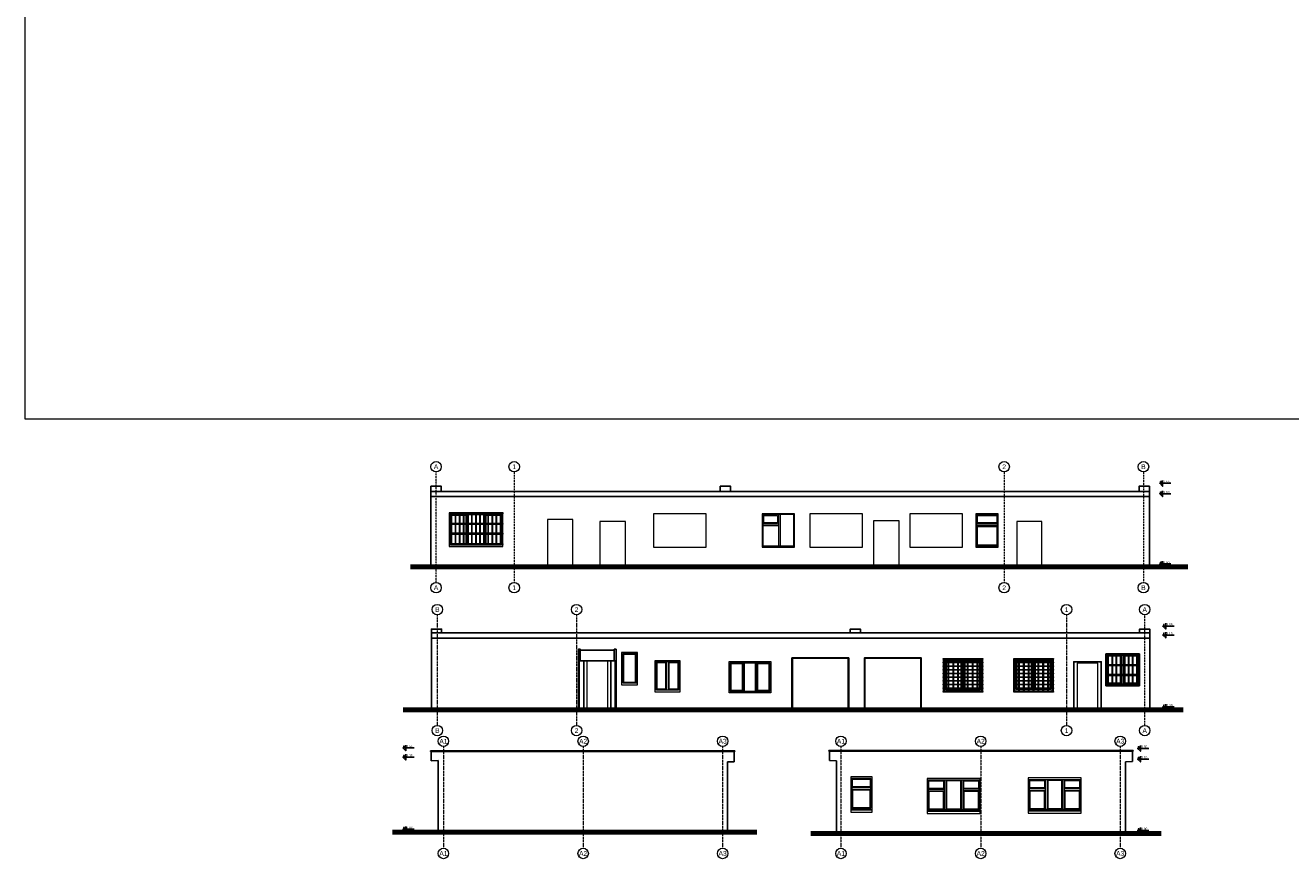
# Model space of a CAD drawing. Header units: inches. Extents: x -8638 to 29969, y -39 to 37625.
# Tile 13 of 18: x 15535 to 21105, y 9129 to 12796. Entities that reach past the tile are written whole.
import ezdxf
from ezdxf.enums import TextEntityAlignment as Align

# ---------------------------------------------------------------- set-up
doc = ezdxf.new("R2010")
doc.units = ezdxf.units.IN
doc.header["$MEASUREMENT"] = 0
for name, pattern in [('ArcadiaLine4607182594047786974', [0]), ('DOTX2', [12.7, 0, -12.7]), ('GAP', [3, 2, -0.5, 0, -0.5])]:
    doc.linetypes.add(name, pattern=pattern)
doc.layers.get('0').update_dxf_attribs({"lineweight": 0})
for name, color, linetype, lineweight in [('AA_ODNOŚNIKI PZT', 242, 'DOTX2', 140), ('AA_STOLARKA DRZW_009', 7, 'Continuous', 0), ('AA_WIDOK_005', 252, 'Continuous', 0), ('AA_WIDOK_009', 7, 'Continuous', 0), ('AA_WYMIAR', 157, 'Continuous', 0), ('isa_V9BAE0E40C946046_B19A2E0E40DD480C4L21BAE0E40DD48147Usr', 7, 'Continuous', 25)]:
    doc.layers.add(name, color=color, linetype=linetype, lineweight=lineweight)
for name, color, linetype in [('AA_STOLARKA_OKNA', 2, 'Continuous'), ('AA_WIDOK_025', 150, 'Continuous'), ('AA_WYMIAR_KOTY', 7, 'Continuous')]:
    doc.layers.add(name, color=color, linetype=linetype)
doc.styles.add('ArCADiaStyle', font='arial.ttf')
doc.styles.add('arial', font='arial.ttf', dxfattribs={"width": 0.9, "height": 1.5})
doc.styles.add('ROMANS', font='romans.shx', dxfattribs={"width": 0.8})

# ---------------------------------------------------------------- blocks, each defined once
blk = doc.blocks.new('*U3560')
blk.add_lwpolyline([(-87.5, 1), (87.5, 1), (87.5, -1), (-87.5, -1)], close=True)
blk = doc.blocks.new('*U3559')
at = {"color": 0, "linetype": 'ByBlock', "lineweight": -2, "transparency": 16777216}
for p in [(0, 0), (0, -16.1), (0, -32.2), (0, -48.3), (0, -64.4), (0, -80.5), (0, -96.6), (0, -112.7), (0, -128.8), (0, -144.9)]:
    blk.add_blockref('*U3560', p, dxfattribs=at)
blk = doc.blocks.new('*U3562')
blk.add_lwpolyline([(-1, -74.45), (-1, 74.45), (1, 74.45), (1, -74.45)], close=True)
blk = doc.blocks.new('*U3561')
at = {"color": 0, "linetype": 'ByBlock', "lineweight": -2, "transparency": 16777216}
for p in [(0, 0), (21.3, 0), (42.6, 0), (63.9, 0), (85.2, 0), (106.5, 0), (127.8, 0), (149.1, 0), (170.4, 0)]:
    blk.add_blockref('*U3562', p, dxfattribs=at)
blk = doc.blocks.new('krata 1')
at = {"true_color": 0xffffff}
h = blk.add_hatch(color=7, dxfattribs=at)
h.dxf.hatch_style = 1
h.paths.add_polyline_path([(-1, 147), (174, 147), (174, 145), (-1, 145)])
h.paths.add_polyline_path([(-1, 130.9), (174, 130.9), (174, 128.9), (-1, 128.9)])
h.paths.add_polyline_path([(-1, 114.8), (174, 114.8), (174, 112.8), (-1, 112.8)])
h.paths.add_polyline_path([(-1, 98.7), (174, 98.7), (174, 96.7), (-1, 96.7)])
h.paths.add_polyline_path([(-1, 82.6), (174, 82.6), (174, 80.6), (-1, 80.6)])
h.paths.add_polyline_path([(-1, 66.5), (174, 66.5), (174, 64.5), (-1, 64.5)])
h.paths.add_polyline_path([(-1, 50.4), (174, 50.4), (174, 48.4), (-1, 48.4)])
h.paths.add_polyline_path([(-1, 34.3), (174, 34.3), (174, 32.3), (-1, 32.3)])
h.paths.add_polyline_path([(-1, 18.2), (174, 18.2), (174, 16.2), (-1, 16.2)])
h.paths.add_polyline_path([(-1, 2.1), (174, 2.1), (174, 0.1), (-1, 0.1)])
h = blk.add_hatch(color=7, dxfattribs=at)
h.dxf.hatch_style = 1
h.paths.add_polyline_path([(170.6, -0.9), (170.6, 148), (172.6, 148), (172.6, -0.9)])
h.paths.add_polyline_path([(149.3, -0.9), (149.3, 148), (151.3, 148), (151.3, -0.9)])
h.paths.add_polyline_path([(128, -0.9), (128, 148), (130, 148), (130, -0.9)])
h.paths.add_polyline_path([(106.7, -0.9), (106.7, 148), (108.7, 148), (108.7, -0.9)])
h.paths.add_polyline_path([(85.4, -0.9), (85.4, 148), (87.4, 148), (87.4, -0.9)])
h.paths.add_polyline_path([(64.1, -0.9), (64.1, 148), (66.1, 148), (66.1, -0.9)])
h.paths.add_polyline_path([(42.8, -0.9), (42.8, 148), (44.8, 148), (44.8, -0.9)])
h.paths.add_polyline_path([(21.5, -0.9), (21.5, 148), (23.5, 148), (23.5, -0.9)])
h.paths.add_polyline_path([(0.2, -0.9), (0.2, 148), (2.2, 148), (2.2, -0.9)])
for name, p in [('*U3559', (86.5, 146)), ('*U3561', (1.2, 73.5))]:
    blk.add_blockref(name, p)
blk = doc.blocks.new('*U3565')
blk.add_lwpolyline([(-0.5, 65.5), (0.5, 65.5), (0.5, -65.5), (-0.5, -65.5)], close=True)
blk = doc.blocks.new('*U3564')
at = {"color": 0, "linetype": 'ByBlock', "lineweight": -2, "transparency": 16777216}
for p in [(0, 0), (18, 0), (36, 0), (54, 0), (72, 0), (90, 0), (108, 0), (126, 0)]:
    blk.add_blockref('*U3565', p, dxfattribs=at)
blk = doc.blocks.new('krata 2')
at = {"true_color": 0xffffff}
h = blk.add_hatch(color=7, dxfattribs=at)
h.dxf.hatch_style = 1
h.paths.add_polyline_path([(0, 45.7), (148, 45.7), (148, 49.7), (0, 49.7)])
h.paths.add_polyline_path([(0, 89.3), (148, 89.3), (148, 93.3), (0, 93.3)])
h.paths.add_polyline_path([(0, 135), (148, 135), (148, 139), (0, 139)])
h.paths.add_polyline_path([(0, 0), (148, 0), (148, 4), (0, 4)])
h = blk.add_hatch(color=7, dxfattribs=at)
h.dxf.hatch_style = 1
h.paths.add_polyline_path([(135.4, 135), (136.4, 135), (136.4, 4), (135.4, 4)])
h.paths.add_polyline_path([(117.4, 135), (118.4, 135), (118.4, 4), (117.4, 4)])
h.paths.add_polyline_path([(99.4, 135), (100.4, 135), (100.4, 4), (99.4, 4)])
h.paths.add_polyline_path([(81.4, 135), (82.4, 135), (82.4, 4), (81.4, 4)])
h.paths.add_polyline_path([(63.4, 135), (64.4, 135), (64.4, 4), (63.4, 4)])
h.paths.add_polyline_path([(45.4, 135), (46.4, 135), (46.4, 4), (45.4, 4)])
h.paths.add_polyline_path([(27.4, 135), (28.4, 135), (28.4, 4), (27.4, 4)])
h.paths.add_polyline_path([(9.4, 135), (10.4, 135), (10.4, 4), (9.4, 4)])
for points in [[(0, 135), (148, 135), (148, 139), (0, 139)], [(0, 89.3), (148, 89.3), (148, 93.3), (0, 93.3)], [(0, 45.7), (148, 45.7), (148, 49.7), (0, 49.7)], [(0, 0), (148, 0), (148, 4), (0, 4)]]:
    blk.add_lwpolyline(points, close=True)
blk.add_blockref('*U3564', (9.9, 69.5))
blk = doc.blocks.new('kota wys. dół')
blk.add_lwpolyline([(2489.2, 1562.6), (2489.2, 1537.4), (2476.6, 1550), (2526.2, 1550)])
at = {"style": 'ROMANS'}
blk.add_attdef('%%P', text='', height=10.5, dxfattribs=at).set_placement((2486.1, 1552.1), align=Align.RIGHT)
blk.add_attdef('0.00', (2492.3, 1552.1), '', height=10.5, dxfattribs=at)

msp = doc.modelspace()

# ---------------------------------------------------------------- linework, layer by layer
at = {"linetype": 'ArcadiaLine4607182594047786974', "lineweight": 0}
for centre in [(17343, 10853.5), (17687, 10853.5), (19843.5, 10853.5), (20456.5, 10853.5), (17343, 10321.1), (17687, 10321.1), (19843.5, 10321.1), (20456.5, 10321.1), (17348.5, 10224.8), (17961.5, 10224.8), (20118, 10224.8), (20462, 10224.8), (17348.5, 9692.4), (17961.5, 9692.4), (20118, 9692.4), (20462, 9692.4), (17375.4, 9645.5), (17990.4, 9645.5), (18604.4, 9645.5), (19125.1, 9645.5), (19740.1, 9645.5), (20354.1, 9645.5), (17375.4, 9151.7), (17990.4, 9151.7), (18604.4, 9151.7), (19125.1, 9151.7), (19740.1, 9151.7), (20354.1, 9151.7)]:
    msp.add_circle(centre, 23, dxfattribs=at)
at = {"layer": 'AA_ODNOŚNIKI PZT', "color": 0, "linetype": 'Continuous', "lineweight": 80}
for p, q in [((17230.9, 10412.8), (20652.4, 10412.8)), ((20630.7, 9784), (17198.4, 9784)), ((18755.5, 9245.4), (17150.9, 9245.4)), ((18992.6, 9240.2), (20534.8, 9240.2))]:
    msp.add_line(p, q, dxfattribs=at)
at = {"layer": 'AA_STOLARKA DRZW_009', "color": 0}
for p, q in [((17637.5, 10649.8), (17400.5, 10649.8)), ((17400.5, 10649.8), (17400.5, 10502.8)), ((17406.5, 10643.8), (17631.5, 10643.8)), ((17406.5, 10508.8), (17406.5, 10643.8)), ((17410.5, 10512.8), (17410.5, 10639.8)), ((17410.5, 10639.8), (17474.5, 10639.8)), ((17474.5, 10639.8), (17474.5, 10512.8)), ((17478.5, 10643.8), (17478.5, 10508.8)), ((17484.5, 10643.8), (17484.5, 10508.8)), ((17553.5, 10643.8), (17553.5, 10508.8)), ((17559.5, 10643.8), (17559.5, 10508.8)), ((17563.5, 10512.8), (17563.5, 10639.8)), ((17563.5, 10639.8), (17627.5, 10639.8)), ((17627.5, 10639.8), (17627.5, 10512.8)), ((17631.5, 10643.8), (17631.5, 10508.8)), ((17637.5, 10502.8), (17637.5, 10649.8)), ((18849.5, 10642.8), (18849.5, 10504.8)), ((18857.5, 10642.8), (18857.5, 10504.8)), ((18781.5, 10602.8), (18849.5, 10602.8)), ((18781.5, 10594.8), (18849.5, 10594.8)), ((19721.5, 10602.8), (19814.5, 10602.8)), ((19721.5, 10594.8), (19814.5, 10594.8)), ((17400.5, 10502.8), (17637.5, 10502.8)), ((17631.5, 10508.8), (17406.5, 10508.8)), ((17474.5, 10512.8), (17410.5, 10512.8)), ((17627.5, 10512.8), (17563.5, 10512.8)), ((18357.5, 9996), (18357.5, 9870)), ((18365.5, 9996), (18365.5, 9870)), ((18694.5, 9865), (18694.5, 9991)), ((18700.5, 9865), (18700.5, 9991)), ((18748.5, 9865), (18748.5, 9991)), ((18754.5, 9865), (18754.5, 9991)), ((19579, 9474.2), (19579, 9345.2)), ((19587, 9474.2), (19587, 9345.2)), ((19655, 9474.2), (19655, 9345.2)), ((19663, 9474.2), (19663, 9345.2)), ((20024, 9476.2), (20024, 9347.2)), ((20032, 9476.2), (20032, 9347.2)), ((20100, 9476.2), (20100, 9347.2)), ((20108, 9476.2), (20108, 9347.2)), ((19173, 9441.2), (19257, 9441.2)), ((19173, 9433.2), (19257, 9433.2)), ((19509, 9435.2), (19579, 9435.2)), ((19509, 9427.2), (19579, 9427.2)), ((19733, 9435.2), (19663, 9435.2)), ((19733, 9427.2), (19663, 9427.2)), ((19954, 9437.2), (20024, 9437.2)), ((19954, 9429.2), (20024, 9429.2)), ((20178, 9437.2), (20108, 9437.2)), ((20178, 9429.2), (20108, 9429.2))]:
    msp.add_line(p, q, dxfattribs=at)
for points in [[(18299.5, 10498.8), (18531.5, 10498.8), (18531.5, 10645.8), (18299.5, 10645.8)], [(18778.5, 10498.8), (18920.5, 10498.8), (18920.5, 10645.8), (18778.5, 10645.8)], [(18781.5, 10504.8), (18917.5, 10504.8), (18917.5, 10642.8), (18781.5, 10642.8)], [(18845.5, 10606.8), (18785.5, 10606.8), (18785.5, 10638.8), (18845.5, 10638.8)], [(18988.5, 10498.8), (19219.5, 10498.8), (19219.5, 10645.8), (18988.5, 10645.8)], [(19428.5, 10498.8), (19660.5, 10498.8), (19660.5, 10645.8), (19428.5, 10645.8)], [(19718.5, 10498.8), (19817.5, 10498.8), (19817.5, 10645.8), (19718.5, 10645.8)], [(19721.5, 10504.8), (19814.5, 10504.8), (19814.5, 10642.8), (19721.5, 10642.8)], [(19810.5, 10606.8), (19725.5, 10606.8), (19725.5, 10638.8), (19810.5, 10638.8)], [(17833.5, 10412.8), (17944.5, 10412.8), (17944.5, 10621.8), (17833.5, 10621.8)], [(18063.5, 10412.8), (18176.5, 10412.8), (18176.5, 10611.8), (18063.5, 10611.8)], [(19268.5, 10412.8), (19381.5, 10412.8), (19381.5, 10615.8), (19268.5, 10615.8)], [(19725.5, 10590.8), (19810.5, 10590.8), (19810.5, 10508.8), (19725.5, 10508.8)], [(19898.5, 10412.8), (20008.5, 10412.8), (20008.5, 10611.8), (19898.5, 10611.8)], [(18159.5, 9894), (18229.5, 9894), (18229.5, 10036), (18159.5, 10036)], [(18164.5, 9902), (18224.5, 9902), (18224.5, 10031), (18164.5, 10031)], [(18168.5, 9906), (18220.5, 9906), (18220.5, 10027), (18168.5, 10027)], [(18097, 9789), (18008, 9789), (18008, 9999), (18097, 9999)], [(18415.5, 9862), (18307.5, 9862), (18307.5, 10001), (18415.5, 10001)], [(18410.5, 9870), (18312.5, 9870), (18312.5, 9996), (18410.5, 9996)], [(18353.5, 9874), (18316.5, 9874), (18316.5, 9992), (18353.5, 9992)], [(18369.5, 9992), (18406.5, 9992), (18406.5, 9874), (18369.5, 9874)], [(18816.5, 9859), (18632.5, 9859), (18632.5, 9996), (18816.5, 9996)], [(18811.5, 9865), (18637.5, 9865), (18637.5, 9991), (18811.5, 9991)], [(18690.5, 9869), (18641.5, 9869), (18641.5, 9987), (18690.5, 9987)], [(18758.5, 9987), (18807.5, 9987), (18807.5, 9869), (18758.5, 9869)], [(18911.5, 9784), (19157.5, 9784), (19157.5, 10009), (18911.5, 10009)], [(19230.5, 9784), (19476.5, 9784), (19476.5, 10009), (19230.5, 10009)], [(20164.5, 9784), (20255.5, 9784), (20255.5, 9989), (20164.5, 9989)], [(19168, 9343.2), (19262, 9343.2), (19262, 9489.2), (19168, 9489.2)], [(19173, 9351.2), (19257, 9351.2), (19257, 9481.2), (19173, 9481.2)], [(19254, 9444.2), (19176, 9444.2), (19176, 9478.2), (19254, 9478.2)], [(19504, 9337.2), (19738, 9337.2), (19738, 9482.2), (19504, 9482.2)], [(19509, 9345.2), (19733, 9345.2), (19733, 9474.2), (19509, 9474.2)], [(19576, 9438.2), (19512, 9438.2), (19512, 9471.2), (19576, 9471.2)], [(19652, 9471.2), (19590, 9471.2), (19590, 9348.2), (19652, 9348.2)], [(19730, 9438.2), (19666, 9438.2), (19666, 9471.2), (19730, 9471.2)], [(19949, 9339.2), (20183, 9339.2), (20183, 9484.2), (19949, 9484.2)], [(19954, 9347.2), (20178, 9347.2), (20178, 9476.2), (19954, 9476.2)], [(20021, 9440.2), (19957, 9440.2), (19957, 9473.2), (20021, 9473.2)], [(20097, 9473.2), (20035, 9473.2), (20035, 9350.2), (20097, 9350.2)], [(20175, 9440.2), (20111, 9440.2), (20111, 9473.2), (20175, 9473.2)], [(19254, 9430.2), (19176, 9430.2), (19176, 9354.2), (19254, 9354.2)], [(19576, 9424.2), (19512, 9424.2), (19512, 9348.2), (19576, 9348.2)], [(19666, 9348.2), (19730, 9348.2), (19730, 9424.2), (19666, 9424.2)], [(20021, 9426.2), (19957, 9426.2), (19957, 9350.2), (20021, 9350.2)], [(20111, 9350.2), (20175, 9350.2), (20175, 9426.2), (20111, 9426.2)]]:
    msp.add_lwpolyline(points, close=True, dxfattribs=at)
at = {"layer": 'AA_STOLARKA_OKNA', "color": 0}
for p, q in [((20439.5, 10030), (20291.5, 10030)), ((20291.5, 10030), (20291.5, 9889)), ((20439.5, 9889), (20439.5, 10030)), ((19744.5, 10001), (19579.5, 10001)), ((19579.5, 10001), (19579.5, 9864)), ((19739.5, 9996), (19584.5, 9996)), ((19584.5, 9996), (19584.5, 9872)), ((19588.5, 9876), (19588.5, 9992)), ((19588.5, 9992), (19654, 9992)), ((19654, 9992), (19654, 9876)), ((19658, 9996), (19658, 9872)), ((19666, 9996), (19666, 9872)), ((19670, 9992), (19735.5, 9992)), ((19670, 9876), (19670, 9992)), ((19735.5, 9992), (19735.5, 9876)), ((19739.5, 9872), (19739.5, 9996)), ((19744.5, 9864), (19744.5, 10001)), ((20054.5, 10002), (19889.5, 10002)), ((19889.5, 10002), (19889.5, 9866)), ((20049.5, 9998), (19894.5, 9998)), ((19894.5, 9998), (19894.5, 9874)), ((19898.5, 9878), (19898.5, 9994)), ((19898.5, 9994), (19964, 9994)), ((19964, 9994), (19964, 9878)), ((19968, 9998), (19968, 9874)), ((19976, 9998), (19976, 9874)), ((19980, 9994), (20045.5, 9994)), ((19980, 9878), (19980, 9994)), ((20045.5, 9994), (20045.5, 9878)), ((20049.5, 9874), (20049.5, 9998)), ((20054.5, 9866), (20054.5, 10002)), ((20434.5, 10025), (20296.5, 10025)), ((20296.5, 10025), (20296.5, 9897)), ((20300.5, 9901), (20300.5, 10021)), ((20300.5, 10021), (20357.5, 10021)), ((20357.5, 10021), (20357.5, 9901)), ((20361.5, 10025), (20361.5, 9897)), ((20369.5, 10025), (20369.5, 9897)), ((20373.5, 9901), (20373.5, 10021)), ((20373.5, 10021), (20430.5, 10021)), ((20430.5, 10021), (20430.5, 9901)), ((20434.5, 9897), (20434.5, 10025)), ((19579.5, 9864), (19744.5, 9864)), ((19584.5, 9872), (19739.5, 9872)), ((19654, 9876), (19588.5, 9876)), ((19735.5, 9876), (19670, 9876)), ((19889.5, 9866), (20054.5, 9866)), ((19894.5, 9874), (20049.5, 9874)), ((19964, 9878), (19898.5, 9878)), ((20045.5, 9878), (19980, 9878)), ((20291.5, 9889), (20439.5, 9889)), ((20296.5, 9897), (20434.5, 9897)), ((20357.5, 9901), (20300.5, 9901)), ((20430.5, 9901), (20373.5, 9901))]:
    msp.add_line(p, q, dxfattribs=at)
at = {"layer": 'AA_WIDOK_009', "color": 0}
for points in [[(19262, 9343.2), (19168, 9343.2), (19168, 9333.2), (19262, 9333.2)], [(19738, 9337.2), (19504, 9337.2), (19504, 9327.2), (19738, 9327.2)], [(20183, 9339.2), (19949, 9339.2), (19949, 9329.2), (20183, 9329.2)]]:
    msp.add_lwpolyline(points, close=True, dxfattribs=at)
at = {"layer": 'AA_WIDOK_025', "color": 0}
for p, q in [((18097, 9789), (18008, 9789)), ((18008, 9789), (18008, 9784)), ((18097, 9789), (18097, 9784)), ((18658.1, 9603.5), (17319, 9603.4)), ((17319, 9603.4), (17319, 9600.4)), ((18658.1, 9600.5), (17319, 9600.4)), ((17322.1, 9559.4), (17322.1, 9600.5)), ((18655.1, 9555.3), (18655.1, 9600.4)), ((18658.1, 9600.5), (18658.1, 9603.5)), ((20411, 9604.3), (19071.9, 9604.3)), ((19071.9, 9604.3), (19071.9, 9601.3)), ((20411, 9601.3), (19071.9, 9601.3)), ((19075, 9560.3), (19075, 9601.4)), ((19075, 9596.2), (19075, 9601.3)), ((20408, 9556.2), (20408, 9601.2)), ((20411, 9601.3), (20411, 9604.3)), ((17322.1, 9559.4), (17352.1, 9560.4)), ((18625.1, 9554.4), (18655.1, 9555.3)), ((19105, 9559.3), (19075, 9560.3)), ((20408, 9556.2), (20378, 9555.2))]:
    msp.add_line(p, q, dxfattribs=at)
for points in [[(17365.5, 10744.8), (17320.5, 10744.8), (17320.5, 10767.8), (17365.5, 10767.8)], [(18639, 10744.8), (18594, 10744.8), (18594, 10767.8), (18639, 10767.8)], [(20482.5, 10744.8), (20437.5, 10744.8), (20437.5, 10767.8), (20482.5, 10767.8)], [(17320.5, 10721.8), (20482.5, 10721.8), (20482.5, 10744.8), (17320.5, 10744.8)], [(17320.5, 10412.8), (20482.5, 10412.8), (20482.5, 10721.8), (17320.5, 10721.8)], [(17322.5, 10122), (17367.5, 10122), (17367.5, 10139), (17322.5, 10139)], [(19166, 10122), (19211, 10122), (19211, 10139), (19166, 10139)], [(20439.5, 10122), (20484.5, 10122), (20484.5, 10139), (20439.5, 10139)], [(20484.5, 10099), (17322.5, 10099), (17322.5, 10122), (20484.5, 10122)], [(20484.5, 9784), (17322.5, 9784), (17322.5, 10099), (20484.5, 10099)], [(17969.5, 9999), (17977.5, 9999), (17977.5, 10050.6), (17969.5, 10050.6)], [(18127.5, 9999), (17977.5, 9999), (17977.5, 10046.6), (18127.5, 10046.6)], [(18127.5, 9999), (18135.5, 9999), (18135.5, 10050.6), (18127.5, 10050.6)], [(17973.5, 9784), (17969.5, 9784), (17969.5, 9999), (17973.5, 9999)], [(18111.5, 9784), (17993.5, 9784), (17993.5, 9999), (18111.5, 9999)], [(18135.5, 9784), (18131.5, 9784), (18131.5, 9999), (18135.5, 9999)], [(20149.5, 9784), (20270.5, 9784), (20270.5, 9995.5), (20149.5, 9995.5)]]:
    msp.add_lwpolyline(points, close=True, dxfattribs=at)
for points in [[(19159.5, 9784), (19159.5, 10012), (18909.5, 10012), (18909.5, 9784)], [(19478.5, 9784), (19478.5, 10012), (19228.5, 10012), (19228.5, 9784)], [(17352.1, 9560.4), (17352.1, 9245.4), (18625.1, 9245.4), (18625.1, 9554.4)], [(20378, 9555.2), (20378, 9240.2), (19105, 9240.2), (19105, 9559.3)]]:
    msp.add_lwpolyline(points, dxfattribs=at)
at = {"layer": 'AA_WYMIAR'}
msp.add_lwpolyline([(15535.1, 16491.8), (23327, 16491.8), (23327, 11062), (15535.1, 11062)], close=True, dxfattribs=at)
at = {"layer": 'isa_V9BAE0E40C946046_B19A2E0E40DD480C4L21BAE0E40DD48147Usr', "linetype": 'GAP', "lineweight": 0, "ltscale": 4}
for p, q in [((17343, 10344.1), (17343, 10830.5)), ((17687, 10830.5), (17687, 10344.1)), ((19843.5, 10830.5), (19843.5, 10344.1)), ((20456.5, 10830.5), (20456.5, 10344.1)), ((17348.5, 10201.8), (17348.5, 9715.4)), ((17961.5, 10201.8), (17961.5, 9715.4)), ((20118, 10201.8), (20118, 9715.4)), ((20462, 9715.4), (20462, 10201.8)), ((17375.4, 9622.5), (17375.4, 9174.7)), ((17990.4, 9622.5), (17990.4, 9174.7)), ((18604.4, 9622.5), (18604.4, 9174.7)), ((19125.1, 9622.5), (19125.1, 9174.7)), ((19740.1, 9622.5), (19740.1, 9174.7)), ((20354.1, 9622.5), (20354.1, 9174.7))]:
    msp.add_line(p, q, dxfattribs=at)

# ---------------------------------------------------------------- block references
at = {"layer": 'AA_WIDOK_005', "color": 0}
for p in [(17400.5, 10510.8), (17490.5, 10510.8)]:
    msp.add_blockref('krata 2', p, dxfattribs=at)
at = {"layer": 'AA_WIDOK_005', "color": 0, "rotation": 360}
for name, p in [('krata 2', (20291.5, 9889)), ('krata 1', (19575.5, 9862)), ('krata 1', (19886.3, 9862))]:
    msp.add_blockref(name, p, dxfattribs=at)
at = {"layer": 'AA_WYMIAR_KOTY', "color": 0}
ref = msp.add_blockref('kota wys. dół', (18051.3, 9230.4), dxfattribs=dict(at, rotation=359.9999981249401))
ref.add_attrib('%%P', '+', dxfattribs={"layer": '0', "height": 10, "style": 'ROMANS', "width": 0.8}).set_placement((20537.4, 10782.5), align=Align.RIGHT)
ref.add_attrib('0.00', '3,55', (20543.7, 10782.5), dxfattribs={"layer": '0', "height": 10, "style": 'arial'})
ref = msp.add_blockref('kota wys. dół', (18051.3, 9184.4), dxfattribs=dict(at, rotation=359.9999981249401))
ref.add_attrib('%%P', '+', dxfattribs={"layer": '0', "height": 10, "style": 'ROMANS', "width": 0.8}).set_placement((20537.4, 10736.5), align=Align.RIGHT)
ref.add_attrib('0.00', '3,09', (20543.7, 10736.5), dxfattribs={"layer": '0', "height": 10, "style": 'arial'})
ref = msp.add_blockref('kota wys. dół', (18051.3, 8875.4), dxfattribs=dict(at, rotation=359.9999981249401))
ref.add_attrib('%%P', '+', dxfattribs={"layer": '0', "height": 10, "style": 'ROMANS', "width": 0.8}).set_placement((20537.4, 10427.5), align=Align.RIGHT)
ref.add_attrib('0.00', '0,00', (20543.7, 10427.5), dxfattribs={"layer": '0', "height": 10, "style": 'arial'})
ref = msp.add_blockref('kota wys. dół', (18065.1, 8601.7), dxfattribs=dict(at, rotation=359.99999812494))
ref.add_attrib('%%P', '+', dxfattribs={"layer": '0', "height": 10, "style": 'ROMANS', "width": 0.8}).set_placement((20551.2, 10153.7), align=Align.RIGHT)
ref.add_attrib('0.00', '3,55', (20557.4, 10153.7), dxfattribs={"layer": '0', "height": 10, "style": 'arial'})
ref = msp.add_blockref('kota wys. dół', (18065.1, 8562.6), dxfattribs=dict(at, rotation=359.99999812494))
ref.add_attrib('%%P', '+', dxfattribs={"layer": '0', "height": 10, "style": 'ROMANS', "width": 0.8}).set_placement((20551.2, 10114.7), align=Align.RIGHT)
ref.add_attrib('0.00', '3,15', (20557.4, 10114.7), dxfattribs={"layer": '0', "height": 10, "style": 'arial'})
ref = msp.add_blockref('kota wys. dół', (18065.1, 8246.7), dxfattribs=dict(at, rotation=359.99999812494))
ref.add_attrib('%%P', '+', dxfattribs={"layer": '0', "height": 10, "style": 'ROMANS', "width": 0.8}).set_placement((20551.2, 9798.7), align=Align.RIGHT)
ref.add_attrib('0.00', '0,00', (20557.4, 9798.7), dxfattribs={"layer": '0', "height": 10, "style": 'arial'})
ref = msp.add_blockref('kota wys. dół', (14720.4, 8066.1), dxfattribs=dict(at, rotation=359.9999981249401))
ref.add_attrib('%%P', '+', dxfattribs={"layer": '0', "height": 10, "style": 'ROMANS', "width": 0.8}).set_placement((17206.5, 9618.2), align=Align.RIGHT)
ref.add_attrib('0.00', '3,55', (17212.7, 9618.2), dxfattribs={"layer": '0', "height": 10, "style": 'arial'})
ref = msp.add_blockref('kota wys. dół', (14720.4, 8025.5), dxfattribs=dict(at, rotation=359.9999981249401))
ref.add_attrib('%%P', '+', dxfattribs={"layer": '0', "height": 10, "style": 'ROMANS', "width": 0.8}).set_placement((17206.5, 9577.6), align=Align.RIGHT)
ref.add_attrib('0.00', '3,15', (17212.7, 9577.6), dxfattribs={"layer": '0', "height": 10, "style": 'arial'})
ref = msp.add_blockref('kota wys. dół', (17954, 8063.9), dxfattribs=dict(at, rotation=359.9999981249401))
ref.add_attrib('%%P', '+', dxfattribs={"layer": '0', "height": 10, "style": 'ROMANS', "width": 0.8}).set_placement((20440, 9615.9), align=Align.RIGHT)
ref.add_attrib('0.00', '3,55', (20446.3, 9615.9), dxfattribs={"layer": '0', "height": 10, "style": 'arial'})
ref = msp.add_blockref('kota wys. dół', (17954, 8017), dxfattribs=dict(at, rotation=359.9999981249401))
ref.add_attrib('%%P', '+', dxfattribs={"layer": '0', "height": 10, "style": 'ROMANS', "width": 0.8}).set_placement((20440, 9569), align=Align.RIGHT)
ref.add_attrib('0.00', '3,15', (20446.3, 9569), dxfattribs={"layer": '0', "height": 10, "style": 'arial'})
ref = msp.add_blockref('kota wys. dół', (14720.4, 7708), dxfattribs=dict(at, rotation=359.9999981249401))
ref.add_attrib('%%P', '+', dxfattribs={"layer": '0', "height": 10, "style": 'ROMANS', "width": 0.8}).set_placement((17206.5, 9260.1), align=Align.RIGHT)
ref.add_attrib('0.00', '0,00', (17212.7, 9260.1), dxfattribs={"layer": '0', "height": 10, "style": 'arial'})
ref = msp.add_blockref('kota wys. dół', (17954, 7702.9), dxfattribs=dict(at, rotation=359.9999981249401))
ref.add_attrib('%%P', '+', dxfattribs={"layer": '0', "height": 10, "style": 'ROMANS', "width": 0.8}).set_placement((20440, 9254.9), align=Align.RIGHT)
ref.add_attrib('0.00', '0,00', (20446.3, 9254.9), dxfattribs={"layer": '0', "height": 10, "style": 'arial'})

# ---------------------------------------------------------------- texts
at = {"linetype": 'Continuous', "lineweight": 0, "char_height": 21, "attachment_point": 5, "style": 'ArCADiaStyle'}
for s, insert in [('A', (17343, 10853.5)), ('1', (17687, 10853.5)), ('2', (19843.5, 10853.5)), ('B', (20456.5, 10853.5)), ('A', (17343, 10321.1)), ('1', (17687, 10321.1)), ('2', (19843.5, 10321.1)), ('B', (20456.5, 10321.1)), ('B', (17348.5, 10224.8)), ('2', (17961.5, 10224.8)), ('1', (20118, 10224.8)), ('A', (20462, 10224.8)), ('B', (17348.5, 9692.4)), ('2', (17961.5, 9692.4)), ('1', (20118, 9692.4)), ('A', (20462, 9692.4)), ('A1', (17375.4, 9645.5)), ('A2', (17990.4, 9645.5)), ('A3', (18604.4, 9645.5)), ('A1', (19125.1, 9645.5)), ('A2', (19740.1, 9645.5)), ('A3', (20354.1, 9645.5)), ('A1', (17375.4, 9151.7)), ('A2', (17990.4, 9151.7)), ('A3', (18604.4, 9151.7)), ('A1', (19125.1, 9151.7)), ('A2', (19740.1, 9151.7)), ('A3', (20354.1, 9151.7))]:
    msp.add_mtext(s, dxfattribs=dict(at, insert=insert))

doc.saveas('drawing.dxf')
